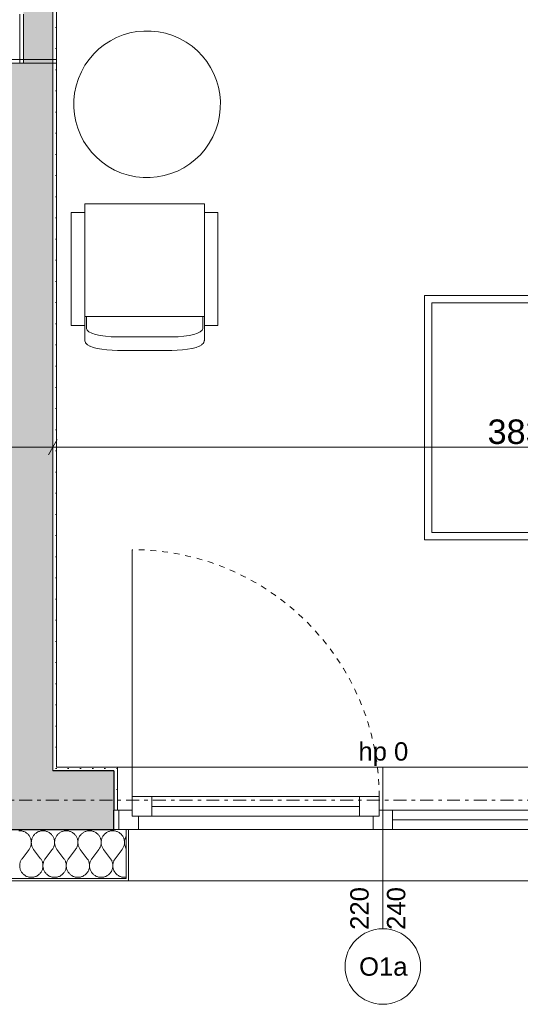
# Model space of a CAD drawing. Extents: x 100 to 2982, y 37 to 2050.
# Tile 28 of 135: x 1331 to 1536, y 524 to 927. Entities that reach past the tile are written whole.
import ezdxf
from ezdxf.xclip import XClip

# ---------------------------------------------------------------- set-up
doc = ezdxf.new("R2010")
doc.units = 0
doc.header["$MEASUREMENT"] = 0
doc.header["$XCLIPFRAME"] = 0
doc.linetypes.add('Przerywana', pattern=[24, 12, -12])
doc.linetypes.add('Przerywana podwójnie', pattern=[54.680554, 26.458333, -10.583333, 7.055556, -10.583333])
for name, color, linetype in [('299-A Wymiary Opisy', 7, 'Continuous'), ('320-W Umeblowanie', 7, 'Continuous'), ('410-K Osie', 7, 'Continuous'), ('420-K Ściany', 7, 'Continuous'), ('820-G Rysunki Obrazki', 7, 'Continuous'), ('A_ŚCIANY NOŚNE', 7, 'Continuous'), ('Okna ARCHICADa', 7, 'Continuous'), ('Znaczniki okien ARCHICADa', 7, 'Continuous')]:
    doc.layers.add(name, color=color, linetype=linetype)
doc.styles.add('STYL_AUTOMATYCZNY_3', font='txt')
pattern_1 = [(0, (-18316.349, -206.5255), (0, 8.660254), [0, -5]), (0, (-18313.849, -202.195), (0, 8.660254), [0, -5])]

# ---------------------------------------------------------------- blocks, each defined once
blk = doc.blocks.new('*X14')
at = {"layer": '420-K Ściany', "color": 174, "linetype": 'Continuous', "lineweight": 5, "ltscale": 0.2}
for p, q in [((1331.27, 595.03), (1330.97, 595.02)), ((1331.57, 595.02), (1331.27, 595.03)), ((1331.87, 594.99), (1331.57, 595.02)), ((1332.17, 594.95), (1331.87, 594.99)), ((1332.46, 594.88), (1332.17, 594.95)), ((1332.75, 594.8), (1332.46, 594.88)), ((1333.03, 594.69), (1332.75, 594.8)), ((1333.31, 594.57), (1333.03, 594.69)), ((1333.58, 594.44), (1333.31, 594.57)), ((1333.84, 594.28), (1333.58, 594.44)), ((1334.09, 594.11), (1333.84, 594.28)), ((1334.32, 593.93), (1334.09, 594.11)), ((1334.55, 593.73), (1334.32, 593.93)), ((1334.76, 593.51), (1334.55, 593.73)), ((1334.96, 593.28), (1334.76, 593.51)), ((1335.14, 593.04), (1334.96, 593.28)), ((1335.31, 592.79), (1335.14, 593.04)), ((1335.46, 592.53), (1335.31, 592.79)), ((1335.59, 592.26), (1335.46, 592.53)), ((1335.71, 591.99), (1335.59, 592.26)), ((1336.47, 592.26), (1336.35, 591.99)), ((1336.6, 592.53), (1336.47, 592.26)), ((1336.76, 592.79), (1336.6, 592.53)), ((1336.92, 593.04), (1336.76, 592.79)), ((1337.11, 593.28), (1336.92, 593.04)), ((1337.3, 593.51), (1337.11, 593.28)), ((1337.52, 593.73), (1337.3, 593.51)), ((1337.74, 593.93), (1337.52, 593.73)), ((1337.98, 594.11), (1337.74, 593.93)), ((1338.23, 594.28), (1337.98, 594.11)), ((1338.49, 594.44), (1338.23, 594.28)), ((1338.75, 594.57), (1338.49, 594.44)), ((1339.03, 594.69), (1338.75, 594.57)), ((1339.31, 594.8), (1339.03, 594.69)), ((1339.6, 594.88), (1339.31, 594.8)), ((1339.9, 594.95), (1339.6, 594.88)), ((1340.19, 594.99), (1339.9, 594.95)), ((1340.49, 595.02), (1340.19, 594.99)), ((1340.79, 595.03), (1340.49, 595.02)), ((1341.1, 595.02), (1340.79, 595.03)), ((1341.39, 594.99), (1341.1, 595.02)), ((1341.69, 594.95), (1341.39, 594.99)), ((1341.99, 594.88), (1341.69, 594.95)), ((1342.28, 594.8), (1341.99, 594.88)), ((1342.56, 594.69), (1342.28, 594.8)), ((1342.83, 594.57), (1342.56, 594.69)), ((1343.1, 594.44), (1342.83, 594.57)), ((1343.36, 594.28), (1343.1, 594.44)), ((1343.61, 594.11), (1343.36, 594.28)), ((1343.85, 593.93), (1343.61, 594.11)), ((1344.07, 593.73), (1343.85, 593.93)), ((1344.28, 593.51), (1344.07, 593.73)), ((1344.48, 593.28), (1344.28, 593.51)), ((1344.66, 593.04), (1344.48, 593.28)), ((1344.83, 592.79), (1344.66, 593.04)), ((1344.98, 592.53), (1344.83, 592.79)), ((1345.12, 592.26), (1344.98, 592.53)), ((1345.24, 591.99), (1345.12, 592.26)), ((1345.99, 592.26), (1345.88, 591.99)), ((1346.13, 592.53), (1345.99, 592.26)), ((1346.28, 592.79), (1346.13, 592.53)), ((1346.45, 593.04), (1346.28, 592.79)), ((1346.63, 593.28), (1346.45, 593.04)), ((1346.83, 593.51), (1346.63, 593.28)), ((1347.04, 593.73), (1346.83, 593.51)), ((1347.26, 593.93), (1347.04, 593.73)), ((1347.5, 594.11), (1347.26, 593.93)), ((1347.75, 594.28), (1347.5, 594.11)), ((1348.01, 594.44), (1347.75, 594.28)), ((1348.28, 594.57), (1348.01, 594.44)), ((1348.55, 594.69), (1348.28, 594.57)), ((1348.84, 594.8), (1348.55, 594.69)), ((1349.13, 594.88), (1348.84, 594.8)), ((1349.42, 594.95), (1349.13, 594.88)), ((1349.72, 594.99), (1349.42, 594.95)), ((1350.02, 595.02), (1349.72, 594.99)), ((1350.32, 595.03), (1350.02, 595.02)), ((1350.62, 595.02), (1350.32, 595.03)), ((1350.92, 594.99), (1350.62, 595.02)), ((1351.22, 594.95), (1350.92, 594.99)), ((1351.51, 594.88), (1351.22, 594.95)), ((1351.8, 594.8), (1351.51, 594.88)), ((1352.08, 594.69), (1351.8, 594.8)), ((1352.36, 594.57), (1352.08, 594.69)), ((1352.63, 594.44), (1352.36, 594.57)), ((1352.89, 594.28), (1352.63, 594.44)), ((1353.13, 594.11), (1352.89, 594.28)), ((1353.37, 593.93), (1353.13, 594.11)), ((1353.6, 593.73), (1353.37, 593.93)), ((1353.81, 593.51), (1353.6, 593.73)), ((1354.01, 593.28), (1353.81, 593.51)), ((1354.19, 593.04), (1354.01, 593.28)), ((1354.36, 592.79), (1354.19, 593.04)), ((1354.51, 592.53), (1354.36, 592.79)), ((1354.64, 592.26), (1354.51, 592.53)), ((1354.76, 591.99), (1354.64, 592.26)), ((1355.52, 592.26), (1355.4, 591.99)), ((1355.65, 592.53), (1355.52, 592.26)), ((1355.8, 592.79), (1355.65, 592.53)), ((1355.97, 593.04), (1355.8, 592.79)), ((1356.15, 593.28), (1355.97, 593.04)), ((1356.35, 593.51), (1356.15, 593.28)), ((1356.56, 593.73), (1356.35, 593.51)), ((1356.79, 593.93), (1356.56, 593.73)), ((1357.03, 594.11), (1356.79, 593.93)), ((1357.27, 594.28), (1357.03, 594.11)), ((1357.53, 594.44), (1357.27, 594.28)), ((1357.8, 594.57), (1357.53, 594.44)), ((1358.08, 594.69), (1357.8, 594.57)), ((1358.36, 594.8), (1358.08, 594.69)), ((1358.65, 594.88), (1358.36, 594.8)), ((1358.94, 594.95), (1358.65, 594.88)), ((1359.24, 594.99), (1358.94, 594.95)), ((1359.54, 595.02), (1359.24, 594.99)), ((1359.84, 595.03), (1359.54, 595.02)), ((1360.14, 595.02), (1359.84, 595.03)), ((1360.44, 594.99), (1360.14, 595.02)), ((1360.74, 594.95), (1360.44, 594.99)), ((1361.03, 594.88), (1360.74, 594.95)), ((1361.32, 594.8), (1361.03, 594.88)), ((1361.61, 594.69), (1361.32, 594.8)), ((1361.88, 594.57), (1361.61, 594.69)), ((1362.15, 594.44), (1361.88, 594.57)), ((1362.41, 594.28), (1362.15, 594.44)), ((1362.66, 594.11), (1362.41, 594.28)), ((1362.89, 593.93), (1362.66, 594.11)), ((1363.12, 593.73), (1362.89, 593.93)), ((1363.33, 593.51), (1363.12, 593.73)), ((1363.53, 593.28), (1363.33, 593.51)), ((1363.71, 593.04), (1363.53, 593.28)), ((1363.88, 592.79), (1363.71, 593.04)), ((1364.03, 592.53), (1363.88, 592.79)), ((1364.17, 592.26), (1364.03, 592.53)), ((1364.28, 591.99), (1364.17, 592.26)), ((1365.04, 592.26), (1364.92, 591.99)), ((1365.18, 592.53), (1365.04, 592.26)), ((1365.33, 592.79), (1365.18, 592.53)), ((1365.49, 593.04), (1365.33, 592.79)), ((1365.68, 593.28), (1365.49, 593.04)), ((1365.88, 593.51), (1365.68, 593.28)), ((1366.09, 593.73), (1365.88, 593.51)), ((1366.31, 593.93), (1366.09, 593.73)), ((1366.55, 594.11), (1366.31, 593.93)), ((1366.8, 594.28), (1366.55, 594.11)), ((1367.06, 594.44), (1366.8, 594.28)), ((1367.32, 594.57), (1367.06, 594.44)), ((1367.6, 594.69), (1367.32, 594.57)), ((1367.88, 594.8), (1367.6, 594.69)), ((1368.17, 594.88), (1367.88, 594.8)), ((1368.47, 594.95), (1368.17, 594.88)), ((1368.76, 594.99), (1368.47, 594.95)), ((1369.06, 595.02), (1368.76, 594.99)), ((1369.37, 595.03), (1369.06, 595.02)), ((1369.67, 595.02), (1369.37, 595.03)), ((1369.97, 594.99), (1369.67, 595.02)), ((1370.26, 594.95), (1369.97, 594.99)), ((1370.56, 594.88), (1370.26, 594.95)), ((1370.85, 594.8), (1370.56, 594.88)), ((1371.13, 594.69), (1370.85, 594.8)), ((1371.41, 594.57), (1371.13, 594.69)), ((1371.67, 594.44), (1371.41, 594.57)), ((1371.93, 594.28), (1371.67, 594.44)), ((1372.18, 594.11), (1371.93, 594.28)), ((1372.42, 593.93), (1372.18, 594.11)), ((1372.64, 593.73), (1372.42, 593.93)), ((1372.86, 593.51), (1372.64, 593.73)), ((1373.05, 593.28), (1372.86, 593.51)), ((1373.24, 593.04), (1373.05, 593.28)), ((1373.4, 592.79), (1373.24, 593.04)), ((1373.56, 592.53), (1373.4, 592.79)), ((1373.69, 592.26), (1373.56, 592.53)), ((1373.81, 591.99), (1373.69, 592.26)), ((1374.56, 592.26), (1374.45, 591.99)), ((1374.7, 592.53), (1374.56, 592.26)), ((1374.8, 592.71), (1374.7, 592.53)), ((1335.41, 587.92), (1335.55, 588.18)), ((1335.55, 588.18), (1335.67, 588.46)), ((1335.67, 588.46), (1335.78, 588.74)), ((1335.81, 591.7), (1335.71, 591.99)), ((1335.78, 588.74), (1335.87, 589.03)), ((1335.89, 591.41), (1335.81, 591.7)), ((1335.87, 589.03), (1335.94, 589.32)), ((1335.96, 591.12), (1335.89, 591.41)), ((1335.94, 589.32), (1335.99, 589.62)), ((1336, 590.82), (1335.96, 591.12)), ((1335.99, 589.62), (1336.02, 589.92)), ((1336.03, 590.52), (1336, 590.82)), ((1336.02, 589.92), (1336.03, 590.22)), ((1336.04, 590.52), (1336.03, 590.22)), ((1336.03, 590.22), (1336.03, 590.52)), ((1336.03, 590.22), (1336.05, 589.92)), ((1336.06, 590.82), (1336.04, 590.52)), ((1336.05, 589.92), (1336.08, 589.62)), ((1336.11, 591.12), (1336.06, 590.82)), ((1336.08, 589.62), (1336.13, 589.32)), ((1336.17, 591.41), (1336.11, 591.12)), ((1336.13, 589.32), (1336.2, 589.03)), ((1336.25, 591.7), (1336.17, 591.41)), ((1336.2, 589.03), (1336.28, 588.74)), ((1336.35, 591.99), (1336.25, 591.7)), ((1336.28, 588.74), (1336.39, 588.46)), ((1336.39, 588.46), (1336.51, 588.18)), ((1336.51, 588.18), (1336.65, 587.92)), ((1344.93, 587.92), (1345.07, 588.18)), ((1345.07, 588.18), (1345.2, 588.46)), ((1345.2, 588.46), (1345.3, 588.74)), ((1345.34, 591.7), (1345.24, 591.99)), ((1345.3, 588.74), (1345.39, 589.03)), ((1345.42, 591.41), (1345.34, 591.7)), ((1345.39, 589.03), (1345.46, 589.32)), ((1345.48, 591.12), (1345.42, 591.41)), ((1345.46, 589.32), (1345.51, 589.62)), ((1345.52, 590.82), (1345.48, 591.12)), ((1345.51, 589.62), (1345.54, 589.92)), ((1345.55, 590.52), (1345.52, 590.82)), ((1345.54, 589.92), (1345.56, 590.22)), ((1345.56, 590.22), (1345.55, 590.52)), ((1345.59, 590.82), (1345.56, 590.52)), ((1345.56, 590.52), (1345.56, 590.22)), ((1345.56, 590.22), (1345.57, 589.92)), ((1345.57, 589.92), (1345.6, 589.62)), ((1345.63, 591.12), (1345.59, 590.82)), ((1345.6, 589.62), (1345.65, 589.32)), ((1345.69, 591.41), (1345.63, 591.12)), ((1345.65, 589.32), (1345.72, 589.03)), ((1345.78, 591.7), (1345.69, 591.41)), ((1345.72, 589.03), (1345.81, 588.74)), ((1345.88, 591.99), (1345.78, 591.7)), ((1345.81, 588.74), (1345.91, 588.46)), ((1345.91, 588.46), (1346.04, 588.18)), ((1346.04, 588.18), (1346.18, 587.92)), ((1354.46, 587.92), (1354.6, 588.18)), ((1354.6, 588.18), (1354.72, 588.46)), ((1354.72, 588.46), (1354.83, 588.74)), ((1354.86, 591.7), (1354.76, 591.99)), ((1354.83, 588.74), (1354.91, 589.03)), ((1354.94, 591.41), (1354.86, 591.7)), ((1354.91, 589.03), (1354.98, 589.32)), ((1355, 591.12), (1354.94, 591.41)), ((1354.98, 589.32), (1355.03, 589.62)), ((1355.05, 590.82), (1355, 591.12)), ((1355.03, 589.62), (1355.07, 589.92)), ((1355.07, 590.52), (1355.05, 590.82)), ((1355.08, 590.22), (1355.07, 590.52)), ((1355.07, 589.92), (1355.08, 590.22)), ((1355.09, 590.52), (1355.08, 590.22)), ((1355.08, 590.22), (1355.09, 589.92)), ((1355.11, 590.82), (1355.09, 590.52)), ((1355.09, 589.92), (1355.12, 589.62)), ((1355.16, 591.12), (1355.11, 590.82)), ((1355.12, 589.62), (1355.18, 589.32)), ((1355.22, 591.41), (1355.16, 591.12)), ((1355.18, 589.32), (1355.24, 589.03)), ((1355.3, 591.7), (1355.22, 591.41)), ((1355.24, 589.03), (1355.33, 588.74)), ((1355.4, 591.99), (1355.3, 591.7)), ((1355.33, 588.74), (1355.44, 588.46)), ((1355.44, 588.46), (1355.56, 588.18)), ((1355.56, 588.18), (1355.7, 587.92)), ((1363.98, 587.92), (1364.12, 588.18)), ((1364.12, 588.18), (1364.25, 588.46)), ((1364.25, 588.46), (1364.35, 588.74)), ((1364.38, 591.7), (1364.28, 591.99)), ((1364.35, 588.74), (1364.44, 589.03)), ((1364.46, 591.41), (1364.38, 591.7)), ((1364.44, 589.03), (1364.51, 589.32)), ((1364.53, 591.12), (1364.46, 591.41)), ((1364.51, 589.32), (1364.56, 589.62)), ((1364.57, 590.82), (1364.53, 591.12)), ((1364.56, 589.62), (1364.59, 589.92)), ((1364.6, 590.52), (1364.57, 590.82)), ((1364.59, 589.92), (1364.6, 590.22)), ((1364.61, 590.52), (1364.6, 590.22)), ((1364.6, 590.22), (1364.6, 590.52)), ((1364.6, 590.22), (1364.62, 589.92)), ((1364.64, 590.82), (1364.61, 590.52)), ((1364.62, 589.92), (1364.65, 589.62)), ((1364.68, 591.12), (1364.64, 590.82)), ((1364.65, 589.62), (1364.7, 589.32)), ((1364.74, 591.41), (1364.68, 591.12)), ((1364.7, 589.32), (1364.77, 589.03)), ((1364.82, 591.7), (1364.74, 591.41)), ((1364.77, 589.03), (1364.86, 588.74)), ((1364.92, 591.99), (1364.82, 591.7)), ((1364.86, 588.74), (1364.96, 588.46)), ((1364.96, 588.46), (1365.09, 588.18)), ((1365.09, 588.18), (1365.23, 587.92)), ((1373.51, 587.92), (1373.65, 588.18)), ((1373.65, 588.18), (1373.77, 588.46)), ((1373.77, 588.46), (1373.87, 588.74)), ((1373.91, 591.7), (1373.81, 591.99)), ((1373.87, 588.74), (1373.96, 589.03)), ((1373.99, 591.41), (1373.91, 591.7)), ((1373.96, 589.03), (1374.03, 589.32)), ((1374.05, 591.12), (1373.99, 591.41)), ((1374.03, 589.32), (1374.08, 589.62)), ((1374.1, 590.82), (1374.05, 591.12)), ((1374.08, 589.62), (1374.11, 589.92)), ((1374.12, 590.52), (1374.1, 590.82)), ((1374.11, 589.92), (1374.13, 590.22)), ((1374.13, 590.22), (1374.12, 590.52)), ((1374.16, 590.82), (1374.13, 590.52)), ((1374.13, 590.52), (1374.13, 590.22)), ((1374.13, 590.22), (1374.14, 589.92)), ((1374.14, 589.92), (1374.17, 589.62)), ((1374.2, 591.12), (1374.16, 590.82)), ((1374.17, 589.62), (1374.22, 589.32)), ((1374.27, 591.41), (1374.2, 591.12)), ((1374.22, 589.32), (1374.29, 589.03)), ((1374.35, 591.7), (1374.27, 591.41)), ((1374.29, 589.03), (1374.38, 588.74)), ((1374.45, 591.99), (1374.35, 591.7)), ((1374.38, 588.74), (1374.49, 588.46)), ((1374.49, 588.46), (1374.61, 588.18)), ((1374.61, 588.18), (1374.75, 587.92)), ((1332.22, 583.6), (1335.08, 587.41)), ((1335.08, 587.41), (1335.25, 587.66)), ((1335.25, 587.66), (1335.41, 587.92)), ((1336.65, 587.92), (1336.81, 587.66)), ((1336.81, 587.66), (1336.98, 587.41)), ((1339.84, 583.6), (1336.98, 587.41)), ((1341.75, 583.6), (1344.6, 587.41)), ((1344.6, 587.41), (1344.78, 587.66)), ((1344.78, 587.66), (1344.93, 587.92)), ((1346.18, 587.92), (1346.34, 587.66)), ((1346.34, 587.66), (1346.51, 587.41)), ((1349.37, 583.6), (1346.51, 587.41)), ((1351.27, 583.6), (1354.13, 587.41)), ((1354.13, 587.41), (1354.3, 587.66)), ((1354.3, 587.66), (1354.46, 587.92)), ((1355.7, 587.92), (1355.86, 587.66)), ((1355.86, 587.66), (1356.03, 587.41)), ((1358.89, 583.6), (1356.03, 587.41)), ((1360.79, 583.6), (1363.65, 587.41)), ((1363.65, 587.41), (1363.82, 587.66)), ((1363.82, 587.66), (1363.98, 587.92)), ((1365.23, 587.92), (1365.38, 587.66)), ((1365.38, 587.66), (1365.56, 587.41)), ((1368.41, 583.6), (1365.56, 587.41)), ((1370.32, 583.6), (1373.17, 587.41)), ((1373.17, 587.41), (1373.35, 587.66)), ((1373.35, 587.66), (1373.51, 587.92)), ((1374.75, 587.92), (1374.8, 587.83)), ((1331.28, 581.06), (1331.27, 580.75)), ((1331.27, 580.75), (1331.28, 580.45)), ((1331.31, 581.36), (1331.28, 581.06)), ((1331.28, 580.45), (1331.31, 580.15)), ((1331.36, 581.67), (1331.31, 581.36)), ((1331.31, 580.15), (1331.36, 579.84)), ((1331.43, 581.96), (1331.36, 581.67)), ((1331.52, 582.26), (1331.43, 581.96)), ((1331.62, 582.54), (1331.52, 582.26)), ((1331.75, 582.82), (1331.62, 582.54)), ((1331.89, 583.09), (1331.75, 582.82)), ((1332.05, 583.35), (1331.89, 583.09)), ((1332.22, 583.6), (1332.05, 583.35)), ((1340.02, 583.35), (1339.84, 583.6)), ((1340.18, 583.09), (1340.02, 583.35)), ((1340.32, 582.82), (1340.18, 583.09)), ((1340.44, 582.54), (1340.32, 582.82)), ((1340.55, 582.26), (1340.44, 582.54)), ((1340.64, 581.96), (1340.55, 582.26)), ((1340.7, 581.67), (1340.64, 581.96)), ((1340.75, 581.36), (1340.7, 581.67)), ((1340.71, 579.84), (1340.76, 580.15)), ((1340.78, 581.06), (1340.75, 581.36)), ((1340.76, 580.15), (1340.78, 580.45)), ((1340.79, 580.75), (1340.78, 581.06)), ((1340.78, 580.45), (1340.79, 580.75)), ((1340.8, 581.06), (1340.79, 580.75)), ((1340.79, 580.75), (1340.8, 580.45)), ((1340.83, 581.36), (1340.8, 581.06)), ((1340.8, 580.45), (1340.83, 580.15)), ((1340.88, 581.67), (1340.83, 581.36)), ((1340.83, 580.15), (1340.88, 579.84)), ((1340.95, 581.96), (1340.88, 581.67)), ((1341.04, 582.26), (1340.95, 581.96)), ((1341.15, 582.54), (1341.04, 582.26)), ((1341.27, 582.82), (1341.15, 582.54)), ((1341.41, 583.09), (1341.27, 582.82)), ((1341.57, 583.35), (1341.41, 583.09)), ((1341.75, 583.6), (1341.57, 583.35)), ((1349.54, 583.35), (1349.37, 583.6)), ((1349.7, 583.09), (1349.54, 583.35)), ((1349.84, 582.82), (1349.7, 583.09)), ((1349.97, 582.54), (1349.84, 582.82)), ((1350.07, 582.26), (1349.97, 582.54)), ((1350.16, 581.96), (1350.07, 582.26)), ((1350.23, 581.67), (1350.16, 581.96)), ((1350.28, 581.36), (1350.23, 581.67)), ((1350.23, 579.84), (1350.28, 580.15)), ((1350.31, 581.06), (1350.28, 581.36)), ((1350.28, 580.15), (1350.31, 580.45)), ((1350.32, 580.75), (1350.31, 581.06)), ((1350.31, 580.45), (1350.32, 580.75)), ((1350.33, 581.06), (1350.32, 580.75)), ((1350.32, 580.75), (1350.33, 580.45)), ((1350.36, 581.36), (1350.33, 581.06)), ((1350.33, 580.45), (1350.36, 580.15)), ((1350.41, 581.67), (1350.36, 581.36)), ((1350.36, 580.15), (1350.4, 579.84)), ((1350.48, 581.96), (1350.41, 581.67)), ((1350.56, 582.26), (1350.48, 581.96)), ((1350.67, 582.54), (1350.56, 582.26)), ((1350.79, 582.82), (1350.67, 582.54)), ((1350.94, 583.09), (1350.79, 582.82)), ((1351.09, 583.35), (1350.94, 583.09)), ((1351.27, 583.6), (1351.09, 583.35)), ((1359.06, 583.35), (1358.89, 583.6)), ((1359.22, 583.09), (1359.06, 583.35)), ((1359.37, 582.82), (1359.22, 583.09)), ((1359.49, 582.54), (1359.37, 582.82)), ((1359.6, 582.26), (1359.49, 582.54)), ((1359.68, 581.96), (1359.6, 582.26)), ((1359.75, 581.67), (1359.68, 581.96)), ((1359.8, 581.36), (1359.75, 581.67)), ((1359.76, 579.84), (1359.8, 580.15)), ((1359.83, 581.06), (1359.8, 581.36)), ((1359.8, 580.15), (1359.83, 580.45)), ((1359.84, 580.75), (1359.83, 581.06)), ((1359.83, 580.45), (1359.84, 580.75)), ((1359.85, 581.06), (1359.84, 580.75)), ((1359.84, 580.75), (1359.85, 580.45)), ((1359.88, 581.36), (1359.85, 581.06)), ((1359.85, 580.45), (1359.88, 580.15)), ((1359.93, 581.67), (1359.88, 581.36)), ((1359.88, 580.15), (1359.93, 579.84)), ((1360, 581.96), (1359.93, 581.67)), ((1360.09, 582.26), (1360, 581.96)), ((1360.19, 582.54), (1360.09, 582.26)), ((1360.32, 582.82), (1360.19, 582.54)), ((1360.46, 583.09), (1360.32, 582.82)), ((1360.62, 583.35), (1360.46, 583.09)), ((1360.79, 583.6), (1360.62, 583.35)), ((1368.59, 583.35), (1368.41, 583.6)), ((1368.75, 583.09), (1368.59, 583.35)), ((1368.89, 582.82), (1368.75, 583.09)), ((1369.01, 582.54), (1368.89, 582.82)), ((1369.12, 582.26), (1369.01, 582.54)), ((1369.21, 581.96), (1369.12, 582.26)), ((1369.28, 581.67), (1369.21, 581.96)), ((1369.33, 581.36), (1369.28, 581.67)), ((1369.28, 579.84), (1369.33, 580.15)), ((1369.36, 581.06), (1369.33, 581.36)), ((1369.33, 580.15), (1369.36, 580.45)), ((1369.37, 580.75), (1369.36, 581.06)), ((1369.36, 580.45), (1369.37, 580.75)), ((1369.38, 581.06), (1369.37, 580.75)), ((1369.37, 580.75), (1369.37, 580.45)), ((1369.37, 580.45), (1369.4, 580.15)), ((1369.41, 581.36), (1369.38, 581.06)), ((1369.4, 580.15), (1369.45, 579.84)), ((1369.45, 581.67), (1369.41, 581.36)), ((1369.52, 581.96), (1369.45, 581.67)), ((1369.61, 582.26), (1369.52, 581.96)), ((1369.72, 582.54), (1369.61, 582.26)), ((1369.84, 582.82), (1369.72, 582.54)), ((1369.98, 583.09), (1369.84, 582.82)), ((1370.14, 583.35), (1369.98, 583.09)), ((1370.32, 583.6), (1370.14, 583.35)), ((1331.36, 579.84), (1331.42, 579.55)), ((1331.42, 579.55), (1331.51, 579.25)), ((1331.51, 579.25), (1331.62, 578.97)), ((1331.62, 578.97), (1331.74, 578.69)), ((1331.74, 578.69), (1331.88, 578.41)), ((1331.88, 578.41), (1332.04, 578.15)), ((1332.04, 578.15), (1332.21, 577.9)), ((1332.21, 577.9), (1332.4, 577.66)), ((1332.4, 577.66), (1332.61, 577.44)), ((1332.61, 577.44), (1332.83, 577.22)), ((1332.83, 577.22), (1333.06, 577.03)), ((1333.06, 577.03), (1333.31, 576.84)), ((1333.31, 576.84), (1333.56, 576.68)), ((1333.56, 576.68), (1333.83, 576.53)), ((1333.83, 576.53), (1334.1, 576.39)), ((1334.1, 576.39), (1334.39, 576.28)), ((1334.39, 576.28), (1334.68, 576.18)), ((1334.68, 576.18), (1334.97, 576.1)), ((1334.97, 576.1), (1335.27, 576.05)), ((1335.27, 576.05), (1335.57, 576.01)), ((1335.57, 576.01), (1335.88, 575.99)), ((1335.88, 575.99), (1336.18, 575.99)), ((1336.18, 575.99), (1336.49, 576.01)), ((1336.49, 576.01), (1336.79, 576.05)), ((1336.79, 576.05), (1337.09, 576.1)), ((1337.09, 576.1), (1337.39, 576.18)), ((1337.39, 576.18), (1337.68, 576.28)), ((1337.68, 576.28), (1337.96, 576.39)), ((1337.96, 576.39), (1338.24, 576.53)), ((1338.24, 576.53), (1338.5, 576.68)), ((1338.5, 576.68), (1338.76, 576.84)), ((1338.76, 576.84), (1339, 577.03)), ((1339, 577.03), (1339.24, 577.22)), ((1339.24, 577.22), (1339.46, 577.44)), ((1339.46, 577.44), (1339.66, 577.66)), ((1339.66, 577.66), (1339.85, 577.9)), ((1339.85, 577.9), (1340.03, 578.15)), ((1340.03, 578.15), (1340.18, 578.41)), ((1340.18, 578.41), (1340.32, 578.69)), ((1340.32, 578.69), (1340.45, 578.97)), ((1340.45, 578.97), (1340.55, 579.25)), ((1340.55, 579.25), (1340.64, 579.55)), ((1340.64, 579.55), (1340.71, 579.84)), ((1340.88, 579.84), (1340.95, 579.55)), ((1340.95, 579.55), (1341.03, 579.25)), ((1341.03, 579.25), (1341.14, 578.97)), ((1341.14, 578.97), (1341.26, 578.69)), ((1341.26, 578.69), (1341.4, 578.41)), ((1341.4, 578.41), (1341.56, 578.15)), ((1341.56, 578.15), (1341.74, 577.9)), ((1341.74, 577.9), (1341.93, 577.66)), ((1341.93, 577.66), (1342.13, 577.44)), ((1342.13, 577.44), (1342.35, 577.22)), ((1342.35, 577.22), (1342.58, 577.03)), ((1342.58, 577.03), (1342.83, 576.84)), ((1342.83, 576.84), (1343.08, 576.68)), ((1343.08, 576.68), (1343.35, 576.53)), ((1343.35, 576.53), (1343.63, 576.39)), ((1343.63, 576.39), (1343.91, 576.28)), ((1343.91, 576.28), (1344.2, 576.18)), ((1344.2, 576.18), (1344.5, 576.1)), ((1344.5, 576.1), (1344.8, 576.05)), ((1344.8, 576.05), (1345.1, 576.01)), ((1345.1, 576.01), (1345.4, 575.99)), ((1345.4, 575.99), (1345.71, 575.99)), ((1345.71, 575.99), (1346.01, 576.01)), ((1346.01, 576.01), (1346.32, 576.05)), ((1346.32, 576.05), (1346.62, 576.1)), ((1346.62, 576.1), (1346.91, 576.18)), ((1346.91, 576.18), (1347.2, 576.28)), ((1347.2, 576.28), (1347.49, 576.39)), ((1347.49, 576.39), (1347.76, 576.53)), ((1347.76, 576.53), (1348.03, 576.68)), ((1348.03, 576.68), (1348.28, 576.84)), ((1348.28, 576.84), (1348.53, 577.03)), ((1348.53, 577.03), (1348.76, 577.22)), ((1348.76, 577.22), (1348.98, 577.44)), ((1348.98, 577.44), (1349.18, 577.66)), ((1349.18, 577.66), (1349.37, 577.9)), ((1349.37, 577.9), (1349.55, 578.15)), ((1349.55, 578.15), (1349.71, 578.41)), ((1349.71, 578.41), (1349.85, 578.69)), ((1349.85, 578.69), (1349.97, 578.97)), ((1349.97, 578.97), (1350.08, 579.25)), ((1350.08, 579.25), (1350.16, 579.55)), ((1350.16, 579.55), (1350.23, 579.84)), ((1350.4, 579.84), (1350.47, 579.55)), ((1350.47, 579.55), (1350.56, 579.25)), ((1350.56, 579.25), (1350.66, 578.97)), ((1350.66, 578.97), (1350.79, 578.69)), ((1350.79, 578.69), (1350.93, 578.41)), ((1350.93, 578.41), (1351.09, 578.15)), ((1351.09, 578.15), (1351.26, 577.9)), ((1351.26, 577.9), (1351.45, 577.66)), ((1351.45, 577.66), (1351.66, 577.44)), ((1351.66, 577.44), (1351.88, 577.22)), ((1351.88, 577.22), (1352.11, 577.03)), ((1352.11, 577.03), (1352.35, 576.84)), ((1352.35, 576.84), (1352.61, 576.68)), ((1352.61, 576.68), (1352.87, 576.53)), ((1352.87, 576.53), (1353.15, 576.39)), ((1353.15, 576.39), (1353.43, 576.28)), ((1353.43, 576.28), (1353.72, 576.18)), ((1353.72, 576.18), (1354.02, 576.1)), ((1354.02, 576.1), (1354.32, 576.05)), ((1354.32, 576.05), (1354.62, 576.01)), ((1354.62, 576.01), (1354.93, 575.99)), ((1354.93, 575.99), (1355.23, 575.99)), ((1355.23, 575.99), (1355.54, 576.01)), ((1355.54, 576.01), (1355.84, 576.05)), ((1355.84, 576.05), (1356.14, 576.1)), ((1356.14, 576.1), (1356.44, 576.18)), ((1356.44, 576.18), (1356.73, 576.28)), ((1356.73, 576.28), (1357.01, 576.39)), ((1357.01, 576.39), (1357.28, 576.53)), ((1357.28, 576.53), (1357.55, 576.68)), ((1357.55, 576.68), (1357.81, 576.84)), ((1357.81, 576.84), (1358.05, 577.03)), ((1358.05, 577.03), (1358.28, 577.22)), ((1358.28, 577.22), (1358.5, 577.44)), ((1358.5, 577.44), (1358.71, 577.66)), ((1358.71, 577.66), (1358.9, 577.9)), ((1358.9, 577.9), (1359.07, 578.15)), ((1359.07, 578.15), (1359.23, 578.41)), ((1359.23, 578.41), (1359.37, 578.69)), ((1359.37, 578.69), (1359.5, 578.97)), ((1359.5, 578.97), (1359.6, 579.25)), ((1359.6, 579.25), (1359.69, 579.55)), ((1359.69, 579.55), (1359.76, 579.84)), ((1359.93, 579.84), (1360, 579.55)), ((1360, 579.55), (1360.08, 579.25)), ((1360.08, 579.25), (1360.19, 578.97)), ((1360.19, 578.97), (1360.31, 578.69)), ((1360.31, 578.69), (1360.45, 578.41)), ((1360.45, 578.41), (1360.61, 578.15)), ((1360.61, 578.15), (1360.78, 577.9)), ((1360.78, 577.9), (1360.97, 577.66)), ((1360.97, 577.66), (1361.18, 577.44)), ((1361.18, 577.44), (1361.4, 577.22)), ((1361.4, 577.22), (1361.63, 577.03)), ((1361.63, 577.03), (1361.88, 576.84)), ((1361.88, 576.84), (1362.13, 576.68)), ((1362.13, 576.68), (1362.4, 576.53)), ((1362.4, 576.53), (1362.67, 576.39)), ((1362.67, 576.39), (1362.96, 576.28)), ((1362.96, 576.28), (1363.25, 576.18)), ((1363.25, 576.18), (1363.54, 576.1)), ((1363.54, 576.1), (1363.84, 576.05)), ((1363.84, 576.05), (1364.15, 576.01)), ((1364.15, 576.01), (1364.45, 575.99)), ((1364.45, 575.99), (1364.76, 575.99)), ((1364.76, 575.99), (1365.06, 576.01)), ((1365.06, 576.01), (1365.36, 576.05)), ((1365.36, 576.05), (1365.66, 576.1)), ((1365.66, 576.1), (1365.96, 576.18)), ((1365.96, 576.18), (1366.25, 576.28)), ((1366.25, 576.28), (1366.53, 576.39)), ((1366.53, 576.39), (1366.81, 576.53)), ((1366.81, 576.53), (1367.07, 576.68)), ((1367.07, 576.68), (1367.33, 576.84)), ((1367.33, 576.84), (1367.58, 577.03)), ((1367.58, 577.03), (1367.81, 577.22)), ((1367.81, 577.22), (1368.03, 577.44)), ((1368.03, 577.44), (1368.23, 577.66)), ((1368.23, 577.66), (1368.42, 577.9)), ((1368.42, 577.9), (1368.6, 578.15)), ((1368.6, 578.15), (1368.76, 578.41)), ((1368.76, 578.41), (1368.9, 578.69)), ((1368.9, 578.69), (1369.02, 578.97)), ((1369.02, 578.97), (1369.12, 579.25)), ((1369.12, 579.25), (1369.21, 579.55)), ((1369.21, 579.55), (1369.28, 579.84)), ((1369.45, 579.84), (1369.52, 579.55)), ((1369.52, 579.55), (1369.61, 579.25)), ((1369.61, 579.25), (1369.71, 578.97)), ((1369.71, 578.97), (1369.83, 578.69)), ((1369.83, 578.69), (1369.98, 578.41)), ((1369.98, 578.41), (1370.13, 578.15)), ((1370.13, 578.15), (1370.31, 577.9)), ((1370.31, 577.9), (1370.5, 577.66)), ((1370.5, 577.66), (1370.7, 577.44)), ((1370.7, 577.44), (1370.92, 577.22)), ((1370.92, 577.22), (1371.16, 577.03)), ((1371.16, 577.03), (1371.4, 576.84)), ((1371.4, 576.84), (1371.66, 576.68)), ((1371.66, 576.68), (1371.92, 576.53)), ((1371.92, 576.53), (1372.2, 576.39)), ((1372.2, 576.39), (1372.48, 576.28)), ((1372.48, 576.28), (1372.77, 576.18)), ((1372.77, 576.18), (1373.07, 576.1)), ((1373.07, 576.1), (1373.37, 576.05)), ((1373.37, 576.05), (1373.67, 576.01)), ((1373.67, 576.01), (1373.97, 575.99)), ((1373.97, 575.99), (1374.28, 575.99)), ((1374.28, 575.99), (1374.59, 576.01)), ((1374.59, 576.01), (1374.8, 576.04))]:
    blk.add_line(p, q, dxfattribs=at)
blk = doc.blocks.new('Rysunek_1_1', base_point=(-18316.35, -206.53))
at = {"layer": '420-K Ściany', "linetype": 'Continuous', "lineweight": 5}
h = blk.add_hatch(dxfattribs=at)
h.set_pattern_fill('Tynk_0001', color=180, style=0, pattern_type=2)
h.set_pattern_definition(pattern_1)
h.paths.add_polyline_path([(1346.3, 621.01), (1344.8, 621.01), (1344.8, 619.51), (1346.3, 619.51)])
h = blk.add_hatch(dxfattribs=at)
h.set_pattern_fill('Tynk_0001', color=180, style=0, pattern_type=2)
h.set_pattern_definition(pattern_1)
h.paths.add_polyline_path([(1369.8, 621.01), (1346.3, 621.01), (1346.3, 619.51), (1369.8, 619.51)])
h = blk.add_hatch(dxfattribs=at)
h.set_pattern_fill('Tynk_0001', color=180, style=0, pattern_type=2)
h.set_pattern_definition(pattern_1)
h.paths.add_polyline_path([(1369.8, 621.01), (1369.8, 619.51), (1369.8, 603.51), (1371.3, 603.51), (1371.3, 621.01)])
at = {"layer": '420-K Ściany', "linetype": 'Continuous', "lineweight": 13}
for points in [[(1344.8, 619.51), (1326.8, 619.51), (1326.8, 595.51), (1344.8, 595.51)], [(1344.8, 619.51), (1344.8, 595.51), (1369.8, 595.51), (1369.8, 603.51), (1369.8, 619.51)]]:
    blk.add_hatch(color=62, dxfattribs=at).paths.add_polyline_path(points)
at = {"layer": '420-K Ściany', "linetype": 'Continuous', "lineweight": 5}
h = blk.add_hatch(dxfattribs=at)
h.set_pattern_fill('Tynk_0001', color=176, style=0, pattern_type=2)
h.set_pattern_definition(pattern_1)
h.paths.add_polyline_path([(1375.8, 574.51), (1375.8, 595.51), (1374.8, 595.51), (1374.8, 575.51), (1374.8, 574.51)])
h = blk.add_hatch(dxfattribs=at)
h.set_pattern_fill('Tynk_0001', color=176, style=0, pattern_type=2)
h.set_pattern_definition(pattern_1)
h.paths.add_polyline_path([(1374.8, 575.51), (946.3, 575.51), (946.3, 574.51), (1374.8, 574.51)])
at = {"layer": 'A_ŚCIANY NOŚNE', "linetype": 'Continuous', "lineweight": 13}
for points in [[(1344.8, 1050.01), (1332.8, 1050.01), (1332.8, 909.01), (1344.8, 909.01)], [(1326.8, 891.01), (1344.8, 909.01), (1326.8, 909.01)], [(1326.8, 891.01), (1344.8, 891.01), (1344.8, 909.01)], [(1326.8, 891.01), (1326.8, 621.01), (1344.8, 621.01), (1344.8, 891.01)], [(1344.8, 621.01), (1326.8, 621.01), (1326.8, 619.51), (1344.8, 619.51)]]:
    blk.add_hatch(color=62, dxfattribs=at).paths.add_polyline_path(points)
at = {"layer": 'A_ŚCIANY NOŚNE', "linetype": 'Continuous', "lineweight": 5}
h = blk.add_hatch(dxfattribs=at)
h.set_pattern_fill('Tynk_0001', color=180, style=0, pattern_type=2)
h.set_pattern_definition(pattern_1)
h.paths.add_polyline_path([(1346.3, 1050.01), (1344.8, 1050.01), (1344.8, 909.01), (1346.3, 909.01)])
h = blk.add_hatch(dxfattribs=at)
h.set_pattern_fill('Tynk_0001', color=180, style=0, pattern_type=2)
h.set_pattern_definition(pattern_1)
h.paths.add_polyline_path([(1331.3, 929.01), (1331.3, 909.01), (1332.8, 909.01), (1332.8, 929.01)])
h = blk.add_hatch(dxfattribs=at)
h.set_pattern_fill('Tynk_0001', color=180, style=0, pattern_type=2)
h.set_pattern_definition(pattern_1)
h.paths.add_polyline_path([(1121.3, 910.51), (1121.3, 909.01), (1344.8, 909.01), (1344.8, 910.51)])
h = blk.add_hatch(dxfattribs=at)
h.set_pattern_fill('Tynk_0001', color=180, style=0, pattern_type=2)
h.set_pattern_definition(pattern_1)
h.paths.add_polyline_path([(1344.8, 910.51), (1344.8, 909.01), (1346.3, 910.51)])
h = blk.add_hatch(dxfattribs=at)
h.set_pattern_fill('Tynk_0001', color=180, style=0, pattern_type=2)
h.set_pattern_definition(pattern_1)
h.paths.add_polyline_path([(1344.8, 909.01), (1346.3, 909.01), (1346.3, 910.51)])
h = blk.add_hatch(dxfattribs=at)
h.set_pattern_fill('Tynk_0001', color=180, style=0, pattern_type=2)
h.set_pattern_definition(pattern_1)
h.paths.add_polyline_path([(1344.8, 909.01), (1344.8, 621.01), (1346.3, 621.01), (1346.3, 909.01)])
at = {"layer": '299-A Wymiary Opisy', "color": 45, "linetype": 'Continuous', "lineweight": 15, "ltscale": 0.2}
blk.add_line((1346.61, 755.08), (1343, 748.83), dxfattribs=at)
at = {"layer": '299-A Wymiary Opisy', "color": 85, "linetype": 'Continuous', "lineweight": 13, "ltscale": 0.2}
for p, q in [((1344.8, 747.27), (1344.8, 756.64)), ((1326.8, 751.95), (1344.8, 751.95)), ((1344.8, 751.95), (1728.3, 751.95))]:
    blk.add_line(p, q, dxfattribs=at)
at = {"layer": '320-W Umeblowanie', "color": 4, "linetype": 'Continuous', "lineweight": 13, "ltscale": 0.2}
for p, q in [((1357.92, 847.9), (1357.92, 801.75)), ((1406.81, 847.9), (1406.81, 801.75)), ((1496.8, 714.01), (1496.8, 814.01)), ((1496.8, 814.01), (1726.8, 814.01)), ((1357.92, 805.35), (1406.81, 805.35)), ((1358.59, 805.35), (1358.59, 800.5)), ((1406.14, 805.35), (1406.14, 800.5)), ((1371.25, 797.04), (1393.48, 797.04)), ((1726.8, 714.01), (1496.8, 714.01))]:
    blk.add_line(p, q, dxfattribs=at)
at = {"layer": '320-W Umeblowanie', "color": 4, "linetype": 'Continuous', "lineweight": 13, "ltscale": 0.2, "flags": 128}
blk.add_lwpolyline([(1411.48, 881.71, 1), (1355.27, 902.69, 1)], format="xyb", close=True, dxfattribs=at)
for points in [[(1393.46, 791.5), (1371.28, 791.5), (1369.03, 791.56), (1366.86, 791.71), (1364.84, 791.97), (1363, 792.31), (1362.93, 792.33), (1361.34, 792.76), (1360.04, 793.26), (1359.95, 793.31), (1358.99, 793.87), (1358.91, 793.93), (1358.32, 794.53), (1358.24, 794.62), (1358.19, 794.71), (1358.15, 794.82), (1357.94, 795.45), (1357.92, 795.56), (1357.92, 795.62), (1357.92, 801.74), (1352.37, 801.74), (1352.37, 847.89), (1357.92, 847.89), (1357.92, 851.5), (1406.81, 851.5), (1406.81, 847.89), (1412.37, 847.89), (1412.37, 801.74), (1406.81, 801.74), (1406.81, 795.62), (1406.81, 795.56), (1406.79, 795.45), (1406.59, 794.82), (1406.55, 794.71), (1406.49, 794.62), (1406.41, 794.53), (1405.82, 793.93), (1405.74, 793.87), (1404.78, 793.31), (1404.69, 793.26), (1403.39, 792.76), (1401.8, 792.33), (1401.73, 792.31), (1399.9, 791.97), (1397.87, 791.71), (1395.71, 791.56)], [(1499.8, 717.01), (1499.8, 811.01), (1664.8, 811.01), (1682.8, 793.01), (1682.8, 717.01)]]:
    blk.add_lwpolyline(points, close=True, dxfattribs=at)
at = {"layer": '320-W Umeblowanie', "color": 4, "linetype": 'Continuous', "lineweight": 13, "ltscale": 0.2}
for centre, start_param, end_param in [((1371.25, 800.5), 3.141593, 4.712389), ((1393.48, 800.5), 4.712389, 6.283185)]:
    blk.add_ellipse(centre, major_axis=(12.67, 0), ratio=0.273279, start_param=start_param, end_param=end_param, dxfattribs=at)
at = {"layer": '410-K Osie', "color": 4, "linetype": 'Przerywana podwójnie', "lineweight": 13, "ltscale": 0.2}
blk.add_line((587.42, 607.51), (2253.56, 607.51), dxfattribs=at)
blk.add_line((587.42, 607.51), (2253.56, 607.51), dxfattribs=at)
at = {"layer": '420-K Ściany', "color": 67, "linetype": 'Continuous', "lineweight": 13, "ltscale": 0.2}
for p, q in [((1344.8, 619.51), (1344.8, 621.01)), ((1344.8, 619.51), (1344.8, 621.01)), ((1374.8, 575.51), (1374.8, 595.51)), ((946.3, 575.51), (1374.8, 575.51))]:
    blk.add_line(p, q, dxfattribs=at)
at = {"layer": '420-K Ściany', "color": 47, "linetype": 'Continuous', "lineweight": 15, "ltscale": 0.2}
for p, q in [((1369.8, 621.01), (1371.3, 621.01)), ((1371.3, 603.51), (1371.3, 621.01)), ((1369.8, 603.51), (1371.3, 603.51)), ((1374.8, 595.51), (1369.8, 595.51)), ((1374.8, 595.51), (1375.8, 595.51)), ((1375.8, 595.51), (1375.8, 574.51)), ((1374.8, 574.51), (1375.8, 574.51))]:
    blk.add_line(p, q, dxfattribs=at)
at = {"layer": '420-K Ściany', "color": 27, "linetype": 'Continuous', "lineweight": 25, "ltscale": 0.2}
for p, q in [((1369.8, 619.51), (1344.8, 619.51)), ((1369.8, 619.51), (1369.8, 603.51)), ((1369.8, 595.51), (1369.8, 603.51)), ((1326.8, 595.51), (1344.8, 595.51)), ((1344.8, 595.51), (1369.8, 595.51))]:
    blk.add_line(p, q, dxfattribs=at)
at = {"layer": '420-K Ściany', "color": 47, "linetype": 'Continuous', "lineweight": 15, "ltscale": 0.2, "flags": 128}
for points in [[(1369.8, 621.01), (1346.3, 621.01)], [(946.3, 574.51), (1374.8, 574.51)]]:
    blk.add_lwpolyline(points, dxfattribs=at)
at = {"layer": 'A_ŚCIANY NOŚNE', "color": 67, "linetype": 'Continuous', "lineweight": 13, "ltscale": 0.2}
for p, q in [((1344.8, 909.01), (1344.8, 1050.01)), ((1332.8, 929.01), (1332.8, 909.01)), ((1344.8, 909.01), (1326.8, 909.01)), ((1344.8, 909.01), (1326.8, 909.01)), ((1344.8, 891.01), (1344.8, 909.01)), ((1344.8, 621.01), (1344.8, 891.01))]:
    blk.add_line(p, q, dxfattribs=at)
at = {"layer": 'A_ŚCIANY NOŚNE', "color": 47, "linetype": 'Continuous', "lineweight": 15, "ltscale": 0.2, "flags": 128}
for points in [[(1346.3, 909.01), (1346.3, 1050.01)], [(1331.3, 929.01), (1331.3, 909.01)], [(1344.8, 910.51), (1121.3, 910.51)], [(1346.3, 910.51), (1344.8, 910.51)], [(1346.3, 621.01), (1346.3, 910.51)], [(1332.8, 909.01), (1331.3, 909.01)], [(1344.8, 909.01), (1332.8, 909.01)], [(1346.3, 909.01), (1344.8, 909.01)]]:
    blk.add_lwpolyline(points, dxfattribs=at)
at = {"layer": 'Okna ARCHICADa', "color": 161, "linetype": 'Continuous', "lineweight": 5, "ltscale": 0.2}
blk.add_line((1377.3, 609.01), (1377.3, 710.01), dxfattribs=at)
at = {"layer": 'Okna ARCHICADa', "color": 47, "linetype": 'Continuous', "lineweight": 15, "ltscale": 0.2}
for p, q in [((1369.8, 621.01), (1371.3, 621.01)), ((1371.3, 603.51), (1371.3, 621.01)), ((1374.8, 595.51), (1369.8, 595.51)), ((1374.8, 595.51), (1369.8, 595.51)), ((1375.8, 595.51), (1375.8, 574.51)), ((1374.8, 574.51), (1375.8, 574.51))]:
    blk.add_line(p, q, dxfattribs=at)
at = {"layer": 'Okna ARCHICADa', "color": 3, "linetype": 'Continuous', "lineweight": 13, "ltscale": 0.2}
for p, q in [((1588.3, 621.01), (1371.3, 621.01)), ((1470.3, 609.01), (1385.3, 609.01)), ((1579.8, 603.51), (1483.8, 603.51)), ((1579.8, 599.51), (1483.8, 599.51)), ((1379.8, 595.51), (1475.8, 595.51)), ((1483.8, 595.51), (1579.8, 595.51)), ((1584.8, 574.51), (1374.8, 574.51)), ((1374.8, 574.51), (1374.8, 574.51))]:
    blk.add_line(p, q, dxfattribs=at)
at = {"layer": 'Okna ARCHICADa', "color": 23, "linetype": 'Continuous', "lineweight": 15, "ltscale": 0.2}
for p, q in [((1385.3, 609.01), (1377.3, 609.01)), ((1377.3, 609.01), (1377.3, 601.01)), ((1385.3, 601.01), (1385.3, 609.01)), ((1470.3, 609.01), (1385.3, 609.01)), ((1478.3, 609.01), (1470.3, 609.01)), ((1470.3, 609.01), (1470.3, 601.01)), ((1478.3, 601.01), (1478.3, 609.01)), ((1470.3, 605.01), (1385.3, 605.01)), ((1371.8, 603.51), (1369.8, 603.51)), ((1377.3, 603.51), (1371.8, 603.51)), ((1371.8, 595.51), (1371.8, 603.51)), ((1377.3, 601.01), (1377.3, 603.51)), ((1379.8, 601.01), (1377.3, 601.01)), ((1377.3, 601.01), (1385.3, 601.01)), ((1379.8, 595.51), (1379.8, 601.01)), ((1385.3, 601.01), (1470.3, 601.01)), ((1470.3, 601.01), (1478.3, 601.01)), ((1478.3, 601.01), (1475.8, 601.01)), ((1475.8, 601.01), (1475.8, 595.51)), ((1479.8, 603.51), (1478.3, 603.51)), ((1478.3, 603.51), (1478.3, 601.01)), ((1483.8, 603.51), (1479.8, 603.51)), ((1483.8, 595.51), (1483.8, 603.51)), ((1369.8, 595.51), (1371.8, 595.51)), ((1371.8, 595.51), (1379.8, 595.51)), ((1475.8, 595.51), (1479.8, 595.51)), ((1479.8, 595.51), (1483.8, 595.51))]:
    blk.add_line(p, q, dxfattribs=at)
at = {"layer": 'Okna ARCHICADa', "color": 27, "linetype": 'Continuous', "lineweight": 25, "ltscale": 0.2}
blk.add_line((1369.8, 595.51), (1369.8, 603.51), dxfattribs=at)
blk.add_line((1369.8, 595.51), (1369.8, 603.51), dxfattribs=at)
at = {"layer": 'Okna ARCHICADa', "color": 3, "linetype": 'Przerywana', "lineweight": 13, "ltscale": 0.2}
blk.add_line((1583.8, 574.51), (1375.8, 574.51), dxfattribs=at)
at = {"layer": 'Okna ARCHICADa', "color": 161, "linetype": 'Przerywana', "lineweight": 5, "ltscale": 0.2}
blk.add_arc((1377.3, 609.01), 101, 0, 90, dxfattribs=at)
at = {"layer": 'Znaczniki okien ARCHICADa', "color": 45, "linetype": 'Continuous', "lineweight": 15, "ltscale": 0.2}
blk.add_line((1479.8, 554.97), (1479.8, 621.01), dxfattribs=at)
at = {"layer": 'Znaczniki okien ARCHICADa', "color": 2, "linetype": 'Continuous', "lineweight": 13, "ltscale": 0.2, "flags": 128}
blk.add_lwpolyline([(1464.34, 539.51, 1), (1495.26, 539.51, 1)], format="xyb", close=True, dxfattribs=at)
at = {"color": 65, "linetype": 'Continuous', "lineweight": 13, "ltscale": 0.2}
blk.add_blockref('*X14', (0, 0), dxfattribs=at)
at = {"layer": '299-A Wymiary Opisy', "color": 46, "linetype": 'Continuous', "lineweight": 15, "insert": (1522.66, 750.35), "char_height": 10, "attachment_point": 7, "style": 'STYL_AUTOMATYCZNY_3'}
blk.add_mtext('\\A1;{\\pql;\\fArial|b0|i0|c238|p38;383\\fArial|b0|i0|c238|p38;\\A1{\\H.66x;\\S5^  ;}}', dxfattribs=at)
at = {"layer": 'Znaczniki okien ARCHICADa', "color": 7, "linetype": 'Continuous', "lineweight": 13, "char_height": 7.5, "attachment_point": 7, "style": 'STYL_AUTOMATYCZNY_3'}
for s, insert in [('\\A1;{\\pql;\\pt0;\\fArial|b0|i0|c238|p38;hp 0\\fArial|b0|i0|c238|p38;\\A1{\\H.66x;\\S^  ;}\\fArial|b0|i0|c238|p38;\\fArial|b0|i0|c238|p38;}', (1469.82, 621.47)), ('\\A1;{\\pql;\\pt0;\\fArial|b0|i0|c238|p38;O1a\\fArial|b0|i0|c238|p38;\\fArial|b0|i0|c238|p38;\\fArial|b0|i0|c238|p38;}', (1470.1, 535.64))]:
    blk.add_mtext(s, dxfattribs=dict(at, insert=insert))
at = {"layer": 'Znaczniki okien ARCHICADa', "color": 7, "linetype": 'Continuous', "lineweight": 13, "char_height": 7.5, "attachment_point": 7, "rotation": 90, "style": 'STYL_AUTOMATYCZNY_3'}
for s, insert in [('\\A1;{\\pql;\\pt0;\\fArial|b0|i0|c238|p38;220\\fArial|b0|i0|c238|p38;\\A1{\\H.66x;\\S^  ;}\\fArial|b0|i0|c238|p38;\\fArial|b0|i0|c238|p38;}', (1476.18, 554.51)), ('\\A1;{\\pql;\\pt0;\\fArial|b0|i0|c238|p38;240\\fArial|b0|i0|c238|p38;\\A1{\\H.66x;\\S^  ;}\\fArial|b0|i0|c238|p38;\\fArial|b0|i0|c238|p38;}', (1491.18, 554.51))]:
    blk.add_mtext(s, dxfattribs=dict(at, insert=insert))

msp = doc.modelspace()

# ---------------------------------------------------------------- block references
at = {"layer": '820-G Rysunki Obrazki', "color": 65, "linetype": 'Continuous', "lineweight": 13, "ltscale": 0.2}
ref = msp.add_blockref('Rysunek_1_1', (-18316.35, -206.53), dxfattribs=at)
XClip(ref).set_block_clipping_path([(244.527027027, 76.8014120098), (2570.9054054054, 2022.1162324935)])

doc.saveas('drawing.dxf')
